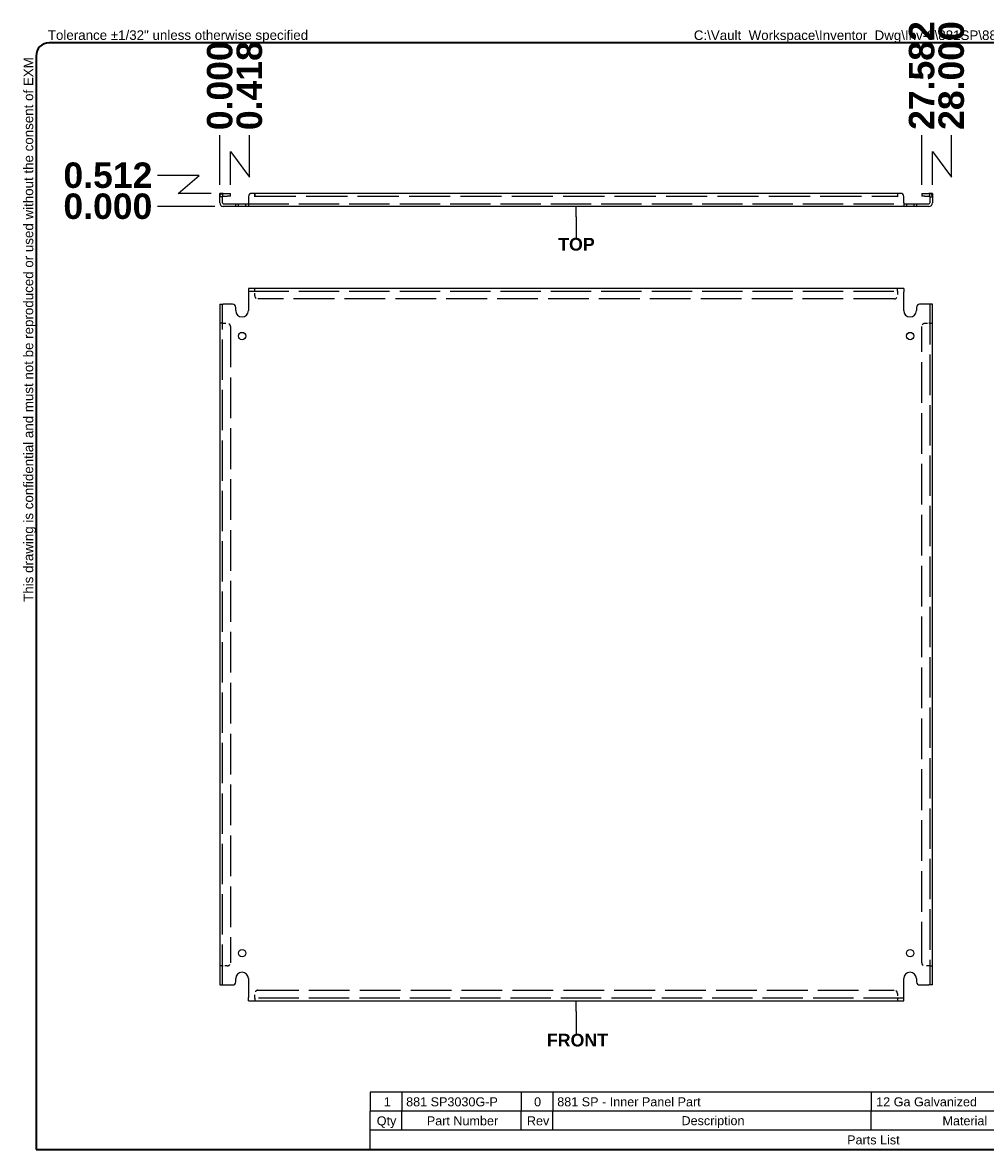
# Model space of a CAD drawing. Header units: inches. Extents: x 2.8 to 71.1, y 2.1 to 46.4.
# Tile 1 of 2: x 2.8 to 40.6, y 2.1 to 46.4. Entities that reach past the tile are written whole.
import ezdxf

# ---------------------------------------------------------------- set-up
doc = ezdxf.new("R2010")
doc.units = ezdxf.units.IN
doc.header["$LTSCALE"] = 8.333333
doc.header["$MEASUREMENT"] = 0
doc.linetypes.add('DASHED_SPACE', pattern=[0.2067, 0.1654, -0.0413])
doc.layers.get('0').update_dxf_attribs({"lineweight": 25})
for name, color, linetype, lineweight in [('Dimensions(ANSI)', 7, 'Continuous', 25), ('Hidden Edges(ANSI)', 7, 'DASHED_SPACE', 25), ('Sketch Geometry(ANSI)', 7, 'Continuous', 25), ('Symbols(ANSI)', 7, 'Continuous', 25), ('Visible Edges(ANSI)', 7, 'Continuous', 25)]:
    doc.layers.add(name, color=color, linetype=linetype, lineweight=lineweight)
doc.styles.add('Current-ANSI', font='arial.ttf')
doc.styles.add('Dimension-ANSI', font='arialbd.ttf')
doc.styles.add('Part List-ANSI', font='arial.ttf')
doc.dimstyles.new('INCH-ANSI', dxfattribs={"dimscale": 8.333333, "dimtxt": 0.12, "dimasz": 0.098425, "dimexe": 0.04, "dimexo": 0.04, "dimgap": 0.031496, "dimtad": 0, "dimtih": 1, "dimtoh": 1, "dimdec": 3, "dimrnd": 1e-08, "dimzin": 0, "dimdsep": 46, "dimtxsty": 'Dimension-ANSI', "dimcen": 0.09, "dimdle": 0.312, "dimclrd": 179, "dimclre": 179, "dimclrt": 7, "dimadec": 1, "dimazin": 0, "dimtfac": 1, "dimtdec": 3, "dimtofl": 0, "dimtmove": 0, "dimatfit": 3, "dimfxl": 1, "dimtolj": 1, "dimtzin": 4, "dimlwd": 25, "dimlwe": 25, "dimarcsym": 0})
doc.dimstyles.new('INCH-ANSI-VERTICAL', dxfattribs={"dimscale": 8.333333, "dimtxt": 0.12, "dimasz": 0.098425, "dimexe": 0.04, "dimexo": 0.04, "dimgap": 0.031496, "dimtad": 0, "dimtih": 1, "dimtoh": 1, "dimdec": 3, "dimrnd": 1e-08, "dimzin": 0, "dimdsep": 46, "dimtxsty": 'Dimension-ANSI', "dimcen": 0.09, "dimdle": 0.312, "dimclrd": 179, "dimclre": 179, "dimclrt": 7, "dimadec": 1, "dimazin": 0, "dimtfac": 1, "dimtdec": 3, "dimtofl": 0, "dimtmove": 0, "dimatfit": 3, "dimfxl": 1, "dimtolj": 1, "dimtzin": 4, "dimlwd": 25, "dimlwe": 25, "dimarcsym": 0})

# ---------------------------------------------------------------- blocks, each defined once
blk = doc.blocks.new('Parts List')
at = {"layer": 'Symbols(ANSI)'}
for p, q in [((13.023, 0.795), (3.548, 0.795)), ((3.548, 0.795), (3.548, 0.615)), ((3.848, 0.795), (3.848, 0.615)), ((4.973, 0.795), (4.973, 0.615)), ((5.273, 0.795), (5.273, 0.615)), ((8.273, 0.795), (8.273, 0.615)), ((10.023, 0.795), (10.023, 0.615)), ((11.523, 0.795), (11.523, 0.615)), ((13.023, 0.795), (13.023, 0.615)), ((13.023, 0.615), (3.548, 0.615)), ((3.548, 0.435), (3.548, 0.615)), ((3.848, 0.435), (3.848, 0.615)), ((4.973, 0.435), (4.973, 0.615)), ((5.273, 0.435), (5.273, 0.615)), ((8.273, 0.435), (8.273, 0.615)), ((10.023, 0.435), (10.023, 0.615)), ((11.523, 0.435), (11.523, 0.615)), ((13.023, 0.435), (13.023, 0.615)), ((3.548, 0.255), (3.548, 0.435)), ((13.023, 0.435), (3.548, 0.435)), ((13.023, 0.255), (13.023, 0.435)), ((13.023, 0.255), (3.548, 0.255))]:
    blk.add_line(p, q, dxfattribs=at)
at = {"layer": 'Symbols(ANSI)', "char_height": 0.085, "attachment_point": 7, "line_spacing_factor": 0.25, "style": 'Part List-ANSI'}
for s, insert in [('1', (3.678, 0.662)), ('881 SP3030G-P', (3.888, 0.66)), ('0', (5.095, 0.66)), ('881 SP - Inner Panel Part', (5.313, 0.66)), ('12 Ga Galvanized', (8.321, 0.66)), ('Unpainted', (10.068, 0.638)), ('Galvanized', (11.565, 0.66)), ('Qty', (3.611, 0.456)), ('Part Number', (4.083, 0.481)), ('Rev', (5.027, 0.481)), ('Description', (6.485, 0.458)), ('Material', (8.946, 0.481)), ('Color', (10.637, 0.48)), ('Finish', (12.125, 0.481)), ('Parts List', (8.047, 0.301))]:
    blk.add_mtext(s, dxfattribs=dict(at, insert=insert))
blk = doc.blocks.new('Datum Identifier1')
at = {"layer": 'Symbols(ANSI)', "color": 7, "linetype": 'Continuous', "lineweight": 25}
for p, q in [((5.491, 1.557), (5.491, 1.656)), ((5.491, 1.557), (5.491, 1.532)), ((5.491, 1.532), (5.491, 1.348))]:
    blk.add_line(p, q, dxfattribs=at)
at = {"layer": 'Symbols(ANSI)', "color": 7, "insert": (5.215, 1.224), "char_height": 0.12, "attachment_point": 7, "line_spacing_factor": 0.25, "style": 'Dimension-ANSI'}
blk.add_mtext('FRONT', dxfattribs=at)
blk = doc.blocks.new('Datum Identifier2')
at = {"layer": 'Symbols(ANSI)', "color": 7, "linetype": 'Continuous', "lineweight": 25}
for p, q in [((5.491, 9.05), (5.491, 9.149)), ((5.491, 9.05), (5.491, 9.038)), ((5.491, 9.038), (5.491, 8.854))]:
    blk.add_line(p, q, dxfattribs=at)
at = {"layer": 'Symbols(ANSI)', "color": 7, "insert": (5.322, 8.73), "char_height": 0.12, "attachment_point": 7, "line_spacing_factor": 0.25, "style": 'Dimension-ANSI'}
blk.add_mtext('TOP', dxfattribs=at)
blk = doc.blocks.new('*D12')
at = {"layer": 'Defpoints', "color": 0, "linetype": 'Continuous', "transparency": 16777216}
for p in [(10.537, 41.975), (10.537, 39.692), (10.537, 39.692)]:
    blk.add_point(p, dxfattribs=at)
at = {"layer": 'Dimensions(ANSI)', "color": 179, "linetype": 'Continuous', "lineweight": 25, "transparency": 16777216}
blk.add_line((10.537, 40.026), (10.537, 41.975), dxfattribs=at)
at = {"layer": 'Dimensions(ANSI)', "color": 7, "linetype": 'Continuous', "lineweight": 25, "transparency": 16777216, "insert": (10.537, 43.922), "char_height": 1, "attachment_point": 5, "rotation": 90, "style": 'Dimension-ANSI'}
blk.add_mtext('\\A1;0.000', dxfattribs=at)
blk = doc.blocks.new('*D13')
at = {"layer": 'Defpoints', "color": 0, "linetype": 'Continuous', "transparency": 16777216}
for p in [(11.701, 41.975), (10.537, 39.692), (10.955, 39.692)]:
    blk.add_point(p, dxfattribs=at)
at = {"layer": 'Dimensions(ANSI)', "color": 179, "linetype": 'Continuous', "lineweight": 25, "transparency": 16777216}
for p, q in [((11.701, 40.335), (11.701, 41.975)), ((10.955, 40.026), (10.955, 41.333)), ((10.955, 41.333), (11.701, 40.335))]:
    blk.add_line(p, q, dxfattribs=at)
at = {"layer": 'Dimensions(ANSI)', "color": 7, "linetype": 'Continuous', "lineweight": 25, "transparency": 16777216, "insert": (11.701, 43.925), "char_height": 1, "attachment_point": 5, "rotation": 90, "style": 'Dimension-ANSI'}
blk.add_mtext('\\A1;0.418', dxfattribs=at)
blk = doc.blocks.new('*D14')
at = {"layer": 'Defpoints', "color": 0, "linetype": 'Continuous', "transparency": 16777216}
for p in [(38.119, 41.975), (10.537, 39.692), (38.119, 39.692)]:
    blk.add_point(p, dxfattribs=at)
at = {"layer": 'Dimensions(ANSI)', "color": 179, "linetype": 'Continuous', "lineweight": 25, "transparency": 16777216}
blk.add_line((38.119, 40.026), (38.119, 41.975), dxfattribs=at)
at = {"layer": 'Dimensions(ANSI)', "color": 7, "linetype": 'Continuous', "lineweight": 25, "transparency": 16777216, "insert": (38.119, 44.322), "char_height": 1, "attachment_point": 5, "rotation": 90, "style": 'Dimension-ANSI'}
blk.add_mtext('\\A1;27.582', dxfattribs=at)
blk = doc.blocks.new('*D15')
at = {"layer": 'Defpoints', "color": 0, "linetype": 'Continuous', "transparency": 16777216}
for p in [(39.283, 41.975), (10.537, 39.692), (38.537, 39.692)]:
    blk.add_point(p, dxfattribs=at)
at = {"layer": 'Dimensions(ANSI)', "color": 179, "linetype": 'Continuous', "lineweight": 25, "transparency": 16777216}
for p, q in [((39.283, 40.335), (39.283, 41.975)), ((38.537, 40.026), (38.537, 41.333)), ((38.537, 41.333), (39.283, 40.335))]:
    blk.add_line(p, q, dxfattribs=at)
at = {"layer": 'Dimensions(ANSI)', "color": 7, "linetype": 'Continuous', "lineweight": 25, "transparency": 16777216, "insert": (39.283, 44.322), "char_height": 1, "attachment_point": 5, "rotation": 90, "style": 'Dimension-ANSI'}
blk.add_mtext('\\A1;28.000', dxfattribs=at)
blk = doc.blocks.new('*D20')
at = {"layer": 'Defpoints', "color": 0, "linetype": 'Continuous', "transparency": 16777216}
for p in [(8.085, 39.18), (10.673, 39.18), (10.673, 39.18)]:
    blk.add_point(p, dxfattribs=at)
at = {"layer": 'Dimensions(ANSI)', "color": 179, "linetype": 'Continuous', "lineweight": 25, "transparency": 16777216}
blk.add_line((10.339, 39.18), (8.085, 39.18), dxfattribs=at)
at = {"layer": 'Dimensions(ANSI)', "color": 7, "linetype": 'Continuous', "lineweight": 25, "transparency": 16777216, "insert": (6.138, 39.18), "char_height": 1, "attachment_point": 5, "style": 'Dimension-ANSI'}
blk.add_mtext('\\A1;0.000', dxfattribs=at)
blk = doc.blocks.new('*D21')
at = {"layer": 'Defpoints', "color": 0, "linetype": 'Continuous', "transparency": 16777216}
for p in [(8.085, 40.399), (10.537, 39.692), (10.673, 39.18)]:
    blk.add_point(p, dxfattribs=at)
at = {"layer": 'Dimensions(ANSI)', "color": 179, "linetype": 'Continuous', "lineweight": 25, "transparency": 16777216}
for p, q in [((9.725, 40.399), (8.085, 40.399)), ((8.896, 39.692), (9.725, 40.399)), ((10.203, 39.692), (8.896, 39.692))]:
    blk.add_line(p, q, dxfattribs=at)
at = {"layer": 'Dimensions(ANSI)', "color": 7, "linetype": 'Continuous', "lineweight": 25, "transparency": 16777216, "insert": (6.139, 40.399), "char_height": 1, "attachment_point": 5, "style": 'Dimension-ANSI'}
blk.add_mtext('\\A1;0.512', dxfattribs=at)
blk = doc.blocks.new('Borders EXM - B (Inch)')
at = {"layer": 'Sketch Geometry(ANSI)', "linetype": 'Continuous', "lineweight": 35}
for p, q in [((16.398, 10.692), (0.523, 10.692)), ((0.398, 10.567), (0.398, 0.255)), ((16.523, 0.38), (16.523, 10.567)), ((0.398, 0.255), (16.398, 0.255))]:
    blk.add_line(p, q, dxfattribs=at)
for centre, start, end in [((0.523, 10.567), 90, 180), ((16.398, 10.567), 0, 90), ((16.398, 0.38), 270, 0)]:
    blk.add_arc(centre, 0.125, start, end, dxfattribs=at)
at = {"layer": 'Symbols(ANSI)', "color": 7, "char_height": 0.09, "attachment_point": 7, "style": 'Current-ANSI'}
for s, insert in [('Tolerance ±1/32" unless otherwise specified', (0.509, 10.692)), ('Tolérance ±1/32" sauf spécification contraire', (13.93, 10.691))]:
    blk.add_mtext(s, dxfattribs=dict(at, insert=insert))
for s, insert, rotation in [('This drawing is confidential and must not be reproduced or used without the consent of EXM', (0.398, 5.419), 90), ('Ce dessin est confidentiel et ne doit pas être reproduit ou utilisé sans le consentement de EXM', (16.522, 10.576), 270)]:
    blk.add_mtext(s, dxfattribs=dict(at, insert=insert, rotation=rotation))
at = {"layer": 'Symbols(ANSI)', "color": 7, "style": 'Current-ANSI'}
blk.add_attdef('FILENAME_AND_PATH_001', (6.601, 10.718), '', height=0.09, dxfattribs=at)

msp = doc.modelspace()

# ---------------------------------------------------------------- linework, layer by layer
at = {"layer": 'Hidden Edges(ANSI)', "ltscale": 0.047898}
for p, q in [((10.6415, 39.5561), (10.5365, 39.5561)), ((38.4315, 39.5561), (38.5365, 39.5561)), ((11.2665, 39.1803), (11.2665, 39.2853)), ((11.5565, 39.1803), (11.5565, 39.2853)), ((37.5165, 39.2853), (37.5165, 39.1803)), ((37.8065, 39.2853), (37.8065, 39.1803)), ((11.9113, 35.8552), (11.9113, 35.9602)), ((11.9115, 35.8552), (11.9115, 35.9602)), ((37.1615, 35.8552), (37.1615, 35.9602)), ((37.1617, 35.8552), (37.1617, 35.9602)), ((10.6415, 34.5854), (10.5365, 34.5854)), ((10.6415, 34.5852), (10.5365, 34.5852)), ((38.4315, 34.5854), (38.5365, 34.5854)), ((38.4315, 34.5852), (38.5365, 34.5852)), ((10.6415, 9.3352), (10.5365, 9.3352)), ((10.6415, 9.335), (10.5365, 9.335)), ((38.4315, 9.3352), (38.5365, 9.3352)), ((38.4315, 9.335), (38.5365, 9.335)), ((11.9113, 8.0652), (11.9113, 7.9602)), ((11.9115, 8.0652), (11.9115, 7.9602)), ((37.1615, 8.0652), (37.1615, 7.9602)), ((37.1617, 8.0652), (37.1617, 7.9602))]:
    msp.add_line(p, q, dxfattribs=at)
at = {"layer": 'Hidden Edges(ANSI)', "ltscale": 1.172714}
msp.add_line((11.9115, 39.5873), (37.1615, 39.5873), dxfattribs=at)
at = {"layer": 'Hidden Edges(ANSI)', "ltscale": 1.149939}
for p, q in [((11.6615, 39.2853), (37.4115, 39.2853)), ((11.6615, 35.8552), (37.4115, 35.8552)), ((37.4115, 8.0652), (11.6615, 8.0652))]:
    msp.add_line(p, q, dxfattribs=at)
at = {"layer": 'Hidden Edges(ANSI)', "ltscale": 0.02216}
for p, q in [((11.9115, 35.8552), (11.9115, 35.8242)), ((37.1615, 35.8552), (37.1615, 35.8242)), ((10.6415, 34.5852), (10.6725, 34.5852)), ((38.4315, 34.5852), (38.4005, 34.5852)), ((10.6415, 9.3352), (10.6725, 9.3352)), ((38.4315, 9.3352), (38.4005, 9.3352)), ((11.9115, 8.0652), (11.9115, 8.0962)), ((37.1615, 8.0652), (37.1615, 8.0962))]:
    msp.add_line(p, q, dxfattribs=at)
at = {"layer": 'Hidden Edges(ANSI)', "ltscale": 0.071669}
for p, q in [((11.9115, 35.6672), (11.9115, 35.8242)), ((37.1615, 35.8242), (37.1615, 35.6672)), ((10.6725, 34.5852), (10.8295, 34.5852)), ((38.2435, 34.5852), (38.4005, 34.5852)), ((10.8295, 9.3352), (10.6725, 9.3352)), ((38.4005, 9.3352), (38.2435, 9.3352)), ((11.9115, 8.0962), (11.9115, 8.2532)), ((37.1615, 8.2532), (37.1615, 8.0962))]:
    msp.add_line(p, q, dxfattribs=at)
at = {"layer": 'Hidden Edges(ANSI)', "ltscale": 1.161103}
for p, q in [((37.0365, 35.5422), (12.0365, 35.5422)), ((10.9545, 34.4602), (10.9545, 9.4602)), ((38.1185, 9.4602), (38.1185, 34.4602)), ((12.0365, 8.3782), (37.0365, 8.3782))]:
    msp.add_line(p, q, dxfattribs=at)
at = {"layer": 'Hidden Edges(ANSI)', "ltscale": 1.150352}
for p, q in [((10.6415, 8.5852), (10.6415, 35.3352)), ((38.4315, 35.3352), (38.4315, 8.5852))]:
    msp.add_line(p, q, dxfattribs=at)
at = {"layer": 'Hidden Edges(ANSI)', "ltscale": 0.083259}
for centre, start, end in [((10.6725, 39.5563), 103.17589, 180), ((38.4005, 39.5563), 0, 76.82411)]:
    msp.add_arc(centre, 0.136, start, end, dxfattribs=at)
at = {"layer": 'Hidden Edges(ANSI)', "ltscale": 0.089657}
for centre, start, end in [((12.0365, 35.6672), 180, 270), ((37.0365, 35.6672), 270, 0), ((10.8295, 34.4602), 0, 90), ((38.2435, 34.4602), 90, 180), ((10.8295, 9.4602), 270, 0), ((38.2435, 9.4602), 180, 270), ((12.0365, 8.2532), 90, 180), ((37.0365, 8.2532), 0, 90)]:
    msp.add_arc(centre, 0.125, start, end, dxfattribs=at)
at = {"layer": 'Visible Edges(ANSI)'}
for p, q in [((10.5365, 39.5673), (10.5365, 39.6923)), ((10.6415, 39.6923), (10.5365, 39.6923)), ((10.5365, 39.3163), (10.5365, 39.5673)), ((10.6415, 39.6923), (10.6415, 39.5673)), ((10.6415, 39.3163), (10.6415, 39.5673)), ((10.6725, 39.6923), (10.8295, 39.6923)), ((10.6725, 39.5873), (10.8295, 39.5873)), ((10.8295, 39.6923), (10.9545, 39.6923)), ((10.9545, 39.5873), (10.8295, 39.5873)), ((10.9545, 39.5873), (10.9545, 39.6923)), ((11.6615, 39.5673), (11.6615, 39.3163)), ((11.9113, 39.6923), (11.7865, 39.6923)), ((11.9113, 39.5561), (11.9113, 39.6923)), ((11.9115, 39.5561), (11.9113, 39.5561)), ((37.1615, 39.6923), (11.9115, 39.6923)), ((11.9115, 39.6923), (11.9115, 39.5563)), ((11.9115, 39.5563), (11.9115, 39.5561)), ((37.1615, 39.6923), (37.1615, 39.5563)), ((37.1615, 39.5561), (37.1615, 39.5563)), ((37.1617, 39.5561), (37.1615, 39.5561)), ((37.2865, 39.6923), (37.1617, 39.6923)), ((37.1617, 39.6923), (37.1617, 39.5561)), ((37.4115, 39.3163), (37.4115, 39.5673)), ((38.1185, 39.6923), (38.2435, 39.6923)), ((38.1185, 39.6923), (38.1185, 39.5873)), ((38.2435, 39.5873), (38.1185, 39.5873)), ((38.2435, 39.6923), (38.4005, 39.6923)), ((38.2435, 39.5873), (38.4005, 39.5873)), ((38.4315, 39.5673), (38.4315, 39.6923)), ((38.5365, 39.6923), (38.4315, 39.6923)), ((38.4315, 39.5673), (38.4315, 39.3163)), ((38.5365, 39.6923), (38.5365, 39.5673)), ((38.5365, 39.5673), (38.5365, 39.3163)), ((10.6725, 39.2853), (11.0365, 39.2853)), ((11.0365, 39.1803), (10.6725, 39.1803)), ((11.0365, 39.2853), (11.1615, 39.2853)), ((11.1615, 39.1803), (11.0365, 39.1803)), ((11.1615, 39.1803), (11.1615, 39.2853)), ((11.1615, 39.2853), (11.6615, 39.2853)), ((11.6615, 39.1803), (11.1615, 39.1803)), ((11.6615, 39.3163), (11.6615, 39.1803)), ((37.4115, 39.1803), (11.6615, 39.1803)), ((37.4115, 39.3163), (37.4115, 39.1803)), ((37.4115, 39.2853), (37.9115, 39.2853)), ((37.9115, 39.1803), (37.4115, 39.1803)), ((37.9115, 39.2853), (38.0365, 39.2853)), ((37.9115, 39.2853), (37.9115, 39.1803)), ((38.0365, 39.1803), (37.9115, 39.1803)), ((38.0365, 39.2853), (38.4005, 39.2853)), ((38.4005, 39.1803), (38.0365, 39.1803)), ((37.4115, 35.9602), (11.6615, 35.9602)), ((11.6615, 35.9602), (11.6615, 35.8242)), ((37.4115, 35.9602), (37.4115, 35.8242)), ((11.6615, 35.8242), (11.6615, 35.0852)), ((37.4115, 35.0852), (37.4115, 35.8242)), ((10.5365, 35.3352), (10.6725, 35.3352)), ((10.5365, 35.3352), (10.5365, 8.5852)), ((11.0365, 35.3352), (10.6725, 35.3352)), ((11.1615, 35.0852), (11.1615, 35.2102)), ((37.9115, 35.2102), (37.9115, 35.0852)), ((38.4005, 35.3352), (38.0365, 35.3352)), ((38.5365, 35.3352), (38.4005, 35.3352)), ((38.5365, 8.5852), (38.5365, 35.3352)), ((10.5365, 8.5852), (10.6725, 8.5852)), ((10.6725, 8.5852), (11.0365, 8.5852)), ((11.1615, 8.7102), (11.1615, 8.8352)), ((11.6615, 8.8352), (11.6615, 8.0962)), ((37.4115, 8.0962), (37.4115, 8.8352)), ((37.9115, 8.8352), (37.9115, 8.7102)), ((38.0365, 8.5852), (38.4005, 8.5852)), ((38.5365, 8.5852), (38.4005, 8.5852)), ((11.6615, 7.9602), (11.6615, 8.0962)), ((37.4115, 7.9602), (37.4115, 8.0962)), ((11.6615, 7.9602), (37.4115, 7.9602))]:
    msp.add_line(p, q, dxfattribs=at)
for centre in [(11.4115, 34.0852), (37.6615, 34.0852), (11.4115, 9.8352), (37.6615, 9.8352)]:
    msp.add_circle(centre, 0.145, dxfattribs=at)
for centre, radius, start, end in [((10.6725, 39.5563), 0.136, 90, 103.17589), ((10.6725, 39.5563), 0.031, 90, 180), ((11.7865, 39.5673), 0.125, 90, 180), ((37.2865, 39.5673), 0.125, 0, 90), ((38.4005, 39.5563), 0.136, 76.82411, 90), ((38.4005, 39.5563), 0.031, 0, 90), ((10.6725, 39.3163), 0.136, 180, 270), ((10.6725, 39.3163), 0.031, 180, 270), ((38.4005, 39.3163), 0.136, 270, 0), ((38.4005, 39.3163), 0.031, 270, 0), ((11.0365, 35.2102), 0.125, 0, 90), ((11.4115, 35.0852), 0.25, 180, 0), ((37.6615, 35.0852), 0.25, 180, 0), ((38.0365, 35.2102), 0.125, 90, 180), ((11.4115, 8.8352), 0.25, 0, 180), ((37.6615, 8.8352), 0.25, 0, 180), ((11.0365, 8.7102), 0.125, 270, 0), ((38.0365, 8.7102), 0.125, 180, 270)]:
    msp.add_arc(centre, radius, start, end, dxfattribs=at)

# ---------------------------------------------------------------- block references
at = {"xscale": 4.166666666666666, "yscale": 4.166666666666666, "zscale": 4.166666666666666}
msp.add_blockref('Borders EXM - B (Inch)', (1.6577, 1.0606), dxfattribs=at).add_auto_attribs({'FILENAME_AND_PATH_001': 'C:\\Vault_Workspace\\Inventor_Dwg\\Inv-8\\881SP\\881SP3030G.idw'})
at = {"layer": 'Symbols(ANSI)', "xscale": 4.166666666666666, "yscale": 4.166666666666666, "zscale": 4.166666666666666}
for name in ['Datum Identifier2', 'Datum Identifier1', 'Parts List']:
    msp.add_blockref(name, (1.6577, 1.0606), dxfattribs=at)

# ---------------------------------------------------------------- dimensions: what is measured, and where the dimension line sits
at = {"layer": 'Dimensions(ANSI)', "color": 179, "linetype": 'Continuous', "lineweight": 25, "true_color": 0x262658}
for feature_location, offset, dtype, origin, dimstyle, picture, middle in [((38.5365, 39.6923), (0.7466, 2.2831), 1, (10.5365, 39.6923), 'INCH-ANSI-VERTICAL', '*D15', (39.2832, 44.3225)), ((38.1185, 39.6923), (0, 2.2831), 1, (10.5365, 39.6923), 'INCH-ANSI-VERTICAL', '*D14', (38.1185, 44.3218)), ((10.5365473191, 39.6922946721), (0, 2.2831062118), 1, (10.5365473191, 39.6922946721), 'INCH-ANSI-VERTICAL', '*D12', (10.5365473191, 43.9220427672)), ((10.9545, 39.6923), (0.7464, 2.2831), 1, (10.5365, 39.6923), 'INCH-ANSI-VERTICAL', '*D13', (11.701, 43.9251)), ((10.5365, 39.6923), (-2.4515, 0.7071), 0, (10.6725, 39.1803), 'INCH-ANSI', '*D21', (6.1391, 40.3994)), ((10.6725473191, 39.1802946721), (-2.5875374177, 0), 0, (10.6725473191, 39.1802946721), 'INCH-ANSI', '*D20', (6.138368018, 39.1802946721))]:
    dim = msp.add_ordinate_dim(feature_location=feature_location, offset=offset, dtype=dtype, origin=origin, dimstyle=dimstyle, override={"dimgap": 0.031496, "dimtad": 0, "dimdec": 3, "dimlfac": 1, "dimtol": 0, "dimlim": 0, "dimtp": 0, "dimtm": 0, "dimtdec": 3}, dxfattribs=at)
    dim.commit()
    dim.dimension.update_dxf_attribs({"geometry": picture, "text_midpoint": middle})

doc.saveas('drawing.dxf')
